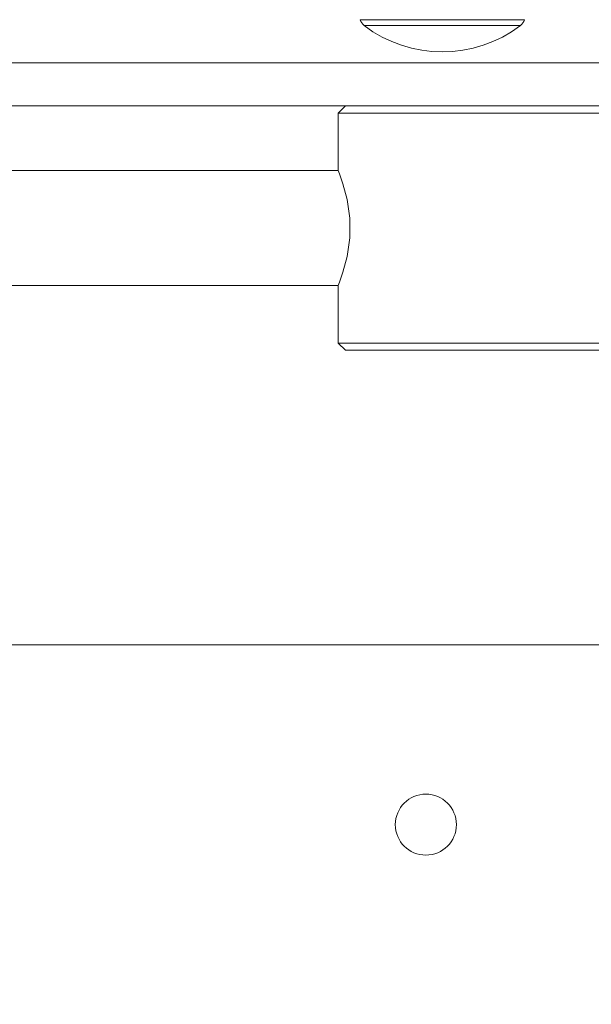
# Model space of a CAD drawing. Header units: millimetres. Extents: x 3925 to 5043, y -86 to 778.
# Tile 40 of 158: x 4435 to 4455, y 221 to 255. Entities that reach past the tile are written whole.
import ezdxf

# ---------------------------------------------------------------- set-up
doc = ezdxf.new("R2010")
doc.units = ezdxf.units.MM
doc.header["$LTSCALE"] = 46.255
doc.header["$PDMODE"] = 3
doc.header["$PDSIZE"] = 1
doc.layers.get('Defpoints').update_dxf_attribs({"linetype": 'CONTINUOUS'})
for name, color, linetype in [('140-154101-01_RIGGDXF_DIMENSION', 7, 'CONTINUOUS'), ('140-154101-0DXF_CONTINUOUS_LINE', 7, 'CONTINUOUS'), ('RUBBER-FOOT-DXF_CONTINUOUS_LINE', 7, 'CONTINUOUS')]:
    doc.layers.add(name, color=color, linetype=linetype)
doc.styles.add('SLDTEXTSTYLE0', font='arialbd.ttf', dxfattribs={"height": 5.5})
doc.dimstyles.new('SLDDIMSTYLE2', dxfattribs={"dimtxt": 5.650301, "dimasz": 4.572, "dimexe": 0, "dimexo": 0.0625, "dimgap": 1.412575, "dimtad": 0, "dimtih": 1, "dimtoh": 1, "dimlfac": 3.5, "dimrnd": 1e-09, "dimzin": 4, "dimdsep": 46, "dimtxsty": 'SLDTEXTSTYLE0', "dimsah": 1, "dimcen": 0.09, "dimadec": 0, "dimazin": 1, "dimtol": 1, "dimtp": 0.5, "dimtm": 0.5, "dimtfac": 1, "dimtdec": 1, "dimtofl": 0, "dimtmove": 0, "dimatfit": 3, "dimfxl": 1, "dimfrac": 2, "dimtolj": 1, "dimarcsym": 0})

# ---------------------------------------------------------------- blocks, each defined once
blk = doc.blocks.new('*D68')
at = {"layer": '140-154101-01_RIGGDXF_DIMENSION', "color": 0, "linetype": 'Continuous', "lineweight": -2}
for p, q in [((4484.363, 271.493), (4484.363, 203.012)), ((4477.961, 266.215), (4477.961, 203.012)), ((4473.961, 203.012), (4426.441, 203.012)), ((4484.363, 203.012), (4477.961, 203.012)), ((4488.363, 203.012), (4492.363, 203.012))]:
    blk.add_line(p, q, dxfattribs=at)
at = {"layer": '140-154101-01_RIGGDXF_DIMENSION', "color": 0, "linetype": 'Continuous'}
for points in [[(4473.961, 203.678), (4473.961, 202.345), (4477.961, 203.012)], [(4488.363, 203.678), (4488.363, 202.345), (4484.363, 203.012)]]:
    blk.add_solid(points, dxfattribs=at)
at = {"layer": 'Defpoints', "color": 0, "linetype": 'Continuous'}
for p in [(4484.363, 271.556), (4477.961, 266.277), (4477.961, 203.012)]:
    blk.add_point(p, dxfattribs=at)
at = {"layer": '140-154101-01_RIGGDXF_DIMENSION', "color": 0, "linetype": 'Continuous', "insert": (4448.201, 207.96), "char_height": 5.5, "attachment_point": 5, "style": 'SLDTEXTSTYLE0'}
blk.add_mtext('\\A1;25.61 [1.01]', dxfattribs=at)

msp = doc.modelspace()

# ---------------------------------------------------------------- linework, layer by layer
at = {"layer": '140-154101-0DXF_CONTINUOUS_LINE', "color": 7, "linetype": 'Continuous', "lineweight": 0}
for p, q in [((4344.336, 253.6807), (4477.836, 253.6807)), ((4344.336, 252.1807), (4477.836, 252.1807)), ((4446.336, 252.1807), (4446.086, 251.9307)), ((4456.086, 251.9307), (4446.086, 251.9307)), ((4446.086, 249.9307), (4446.086, 251.9307)), ((4427.961, 249.9307), (4446.086, 249.9307)), ((4446.086, 245.9307), (4427.961, 245.9307)), ((4446.086, 243.9307), (4446.086, 245.9307)), ((4456.086, 243.9307), (4446.086, 243.9307)), ((4446.086, 243.9307), (4446.336, 243.6807)), ((4446.336, 243.6807), (4455.836, 243.6807)), ((4413.1431, 233.4307), (4487.028, 233.4307))]:
    msp.add_line(p, q, dxfattribs=at)
msp.add_lwpolyline([(4446.086, 249.9307), (4446.1314, 249.8142), (4446.2533, 249.4651), (4446.3982, 248.9182), (4446.491, 248.2679), (4446.491, 247.5934), (4446.3982, 246.9431), (4446.2533, 246.3962), (4446.1314, 246.0471), (4446.086, 245.9307)], dxfattribs=at)
msp.add_circle((4449.1379, 227.1807), 1.0625, dxfattribs=at)
at = {"layer": 'RUBBER-FOOT-DXF_CONTINUOUS_LINE', "color": 7, "linetype": 'Continuous', "lineweight": 0}
for p, q in [((4446.8551, 255.1762), (4452.5668, 255.1762)), ((4446.9899, 254.9751), (4452.432, 254.9751))]:
    msp.add_line(p, q, dxfattribs=at)
for centre, radius, start, end in [((4447.2173, 255.2732), 0.375, 195, 232.66025), ((4452.2046, 255.2732), 0.375, 307.33975, 345), ((4449.711, 258.5419), 4.4862, 232.66025, 307.33975)]:
    msp.add_arc(centre, radius, start, end, dxfattribs=at)

# ---------------------------------------------------------------- dimensions: what is measured, and where the dimension line sits
at = {"layer": '140-154101-01_RIGGDXF_DIMENSION', "color": 2, "linetype": 'Continuous'}
dim = msp.add_linear_dim(base=(4477.961, 203.0116), p1=(4484.3629, 271.5557), p2=(4477.961, 266.2772), angle=0, dimstyle='SLDDIMSTYLE2', override={"dimtxt": 5, "dimasz": 4, "dimtad": 1, "dimtih": 0, "dimtoh": 0, "dimlfac": 4, "dimtol": 0, "dimtp": 0.01, "dimtm": 0.01, "dimtdec": 2, "dimtofl": 1, "dimtzin": 0}, dxfattribs=at)
dim.commit()
dim.dimension.update_dxf_attribs({"geometry": '*D68', "text_midpoint": (4448.201, 203.0116), "dimtype": 160})

doc.saveas('drawing.dxf')
